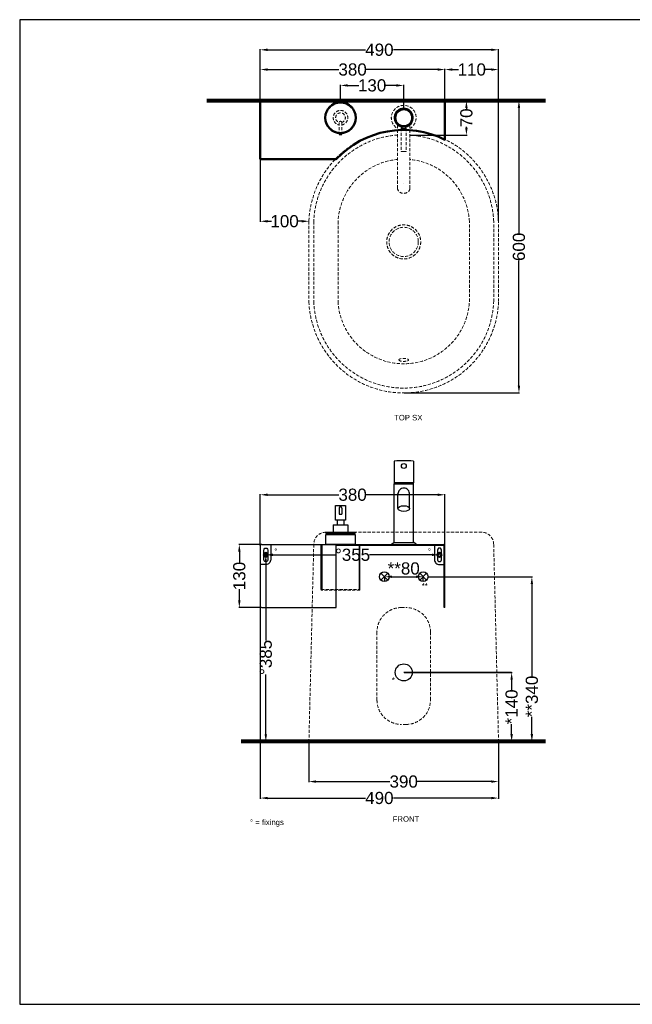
# Model space of a CAD drawing. Header units: millimetres. Extents: x 18233 to 30229, y -672 to 1848.
# Tile 11 of 12: x 27709 to 28969, y -175 to 1848. Entities that reach past the tile are written whole.
import ezdxf

# ---------------------------------------------------------------- set-up
doc = ezdxf.new("R2010")
doc.units = ezdxf.units.MM
doc.header["$MEASUREMENT"] = 0
doc.linetypes.add('DASHED2', pattern=[9.525, 6.35, -3.175])
for name, color, linetype in [('Attacchi_Scarico', 2, 'Continuous'), ('Kit sifone', 5, 'Continuous'), ('Quote', 4, 'Continuous')]:
    doc.layers.add(name, color=color, linetype=linetype)
for name, color, linetype, lineweight in [('Layer1', 5, 'DASHED2', 0), ('Sezione', 1, 'Continuous', 50), ('sezione linea', 6, 'Continuous', 80), ('tratteggiate', 5, 'DASHED2', 0), ('Vista', 8, 'Continuous', 15)]:
    doc.layers.add(name, color=color, linetype=linetype, lineweight=lineweight)
doc.layers.add('Make2D$Visible$Curves', color=7, linetype='Continuous', true_color=0x000000)
doc.styles.get("Standard").update_dxf_attribs({"font": 'arial.ttf'})
doc.dimstyles.new('ISO-25', dxfattribs={"dimtxt": 25, "dimasz": 15, "dimexe": 1.25, "dimexo": 0.625, "dimtad": 0, "dimdec": 1, "dimrnd": 5, "dimtxsty": 'Standard', "dimcen": 2.5, "dimadec": 0, "dimazin": 0, "dimtfac": 1, "dimtdec": 1, "dimtmove": 0, "dimatfit": 3, "dimfxl": 1, "dimarcsym": 0})

# ---------------------------------------------------------------- blocks, each defined once
blk = doc.blocks.new('*D231')
at = {"layer": 'Defpoints', "color": 0, "transparency": 16777216}
for p in [(28511.3, 1681.4), (28627.6, 1681.4), (28511.3, 1611)]:
    blk.add_point(p, dxfattribs=at)
at = {"layer": 'Quote', "color": 0, "lineweight": -2, "transparency": 16777216}
for p, q in [((28511.9, 1681.4), (28628.8, 1681.4)), ((28627.6, 1666.4), (28627.6, 1664.6)), ((28627.6, 1626), (28627.6, 1627.8)), ((28511.9, 1611), (28628.8, 1611))]:
    blk.add_line(p, q, dxfattribs=at)
at = {"layer": 'Quote', "color": 0, "transparency": 16777216}
for points in [[(28625.1, 1666.4), (28630.1, 1666.4), (28627.6, 1681.4)], [(28625.1, 1626), (28630.1, 1626), (28627.6, 1611)]]:
    blk.add_solid(points, dxfattribs=at)
at = {"layer": 'Quote', "color": 0, "transparency": 16777216, "insert": (28627.6, 1646.2), "char_height": 25, "attachment_point": 5, "rotation": 90}
blk.add_mtext('70', dxfattribs=at)
blk = doc.blocks.new('*D232')
at = {"layer": 'Defpoints', "color": 0, "transparency": 16777216}
for p in [(28498.6, 1712.9), (28368.6, 1676.5), (28498.6, 1664)]:
    blk.add_point(p, dxfattribs=at)
at = {"layer": 'Quote', "color": 0, "lineweight": -2, "transparency": 16777216}
for p, q in [((28368.6, 1677.1), (28368.6, 1714.1)), ((28383.6, 1712.9), (28406.6, 1712.9)), ((28483.6, 1712.9), (28460.7, 1712.9)), ((28498.6, 1664.6), (28498.6, 1714.1))]:
    blk.add_line(p, q, dxfattribs=at)
at = {"layer": 'Quote', "color": 0, "transparency": 16777216}
for points in [[(28383.6, 1715.4), (28383.6, 1710.4), (28368.6, 1712.9)], [(28483.6, 1715.4), (28483.6, 1710.4), (28498.6, 1712.9)]]:
    blk.add_solid(points, dxfattribs=at)
at = {"layer": 'Quote', "color": 0, "transparency": 16777216, "insert": (28433.6, 1712.9), "char_height": 25, "attachment_point": 5}
blk.add_mtext('130', dxfattribs=at)
blk = doc.blocks.new('*D249')
at = {"layer": 'Defpoints', "color": 0, "transparency": 16777216}
for p in [(28614.1, 1681.4), (28735.6, 1681.4), (28498.6, 1081.1)]:
    blk.add_point(p, dxfattribs=at)
at = {"layer": 'Quote', "color": 0, "lineweight": -2, "transparency": 16777216}
for p, q in [((28614.8, 1681.4), (28736.8, 1681.4)), ((28735.6, 1666.4), (28735.6, 1409.5)), ((28735.6, 1096.1), (28735.6, 1353)), ((28499.3, 1081.1), (28736.8, 1081.1))]:
    blk.add_line(p, q, dxfattribs=at)
at = {"layer": 'Quote', "color": 0, "transparency": 16777216}
for points in [[(28733.1, 1666.4), (28738.1, 1666.4), (28735.6, 1681.4)], [(28733.1, 1096.1), (28738.1, 1096.1), (28735.6, 1081.1)]]:
    blk.add_solid(points, dxfattribs=at)
at = {"layer": 'Quote', "color": 0, "transparency": 16777216, "insert": (28735.6, 1381.2), "char_height": 25, "attachment_point": 5, "rotation": 90}
blk.add_mtext('600', dxfattribs=at)
blk = doc.blocks.new('*D250')
at = {"layer": 'Defpoints', "color": 0, "transparency": 16777216}
for p in [(28693.6, 1786.1), (28203.5, 1621.4), (28693.6, 1434.2)]:
    blk.add_point(p, dxfattribs=at)
at = {"layer": 'Quote', "color": 0, "lineweight": -2, "transparency": 16777216}
for p, q in [((28203.5, 1622), (28203.5, 1787.3)), ((28218.5, 1786.1), (28419.9, 1786.1)), ((28678.6, 1786.1), (28477.3, 1786.1)), ((28693.6, 1434.8), (28693.6, 1787.3))]:
    blk.add_line(p, q, dxfattribs=at)
at = {"layer": 'Quote', "color": 0, "transparency": 16777216}
for points in [[(28218.5, 1788.6), (28218.5, 1783.6), (28203.5, 1786.1)], [(28678.6, 1788.6), (28678.6, 1783.6), (28693.6, 1786.1)]]:
    blk.add_solid(points, dxfattribs=at)
at = {"layer": 'Quote', "color": 0, "transparency": 16777216, "insert": (28448.6, 1786.1), "char_height": 25, "attachment_point": 5}
blk.add_mtext('490', dxfattribs=at)
blk = doc.blocks.new('*D140')
at = {"layer": 'Defpoints', "color": 0, "transparency": 16777216}
for p in [(28303.5, 365), (28693.6, 365.2), (28693.6, 282.6)]:
    blk.add_point(p, dxfattribs=at)
at = {"layer": 'Quote', "color": 0, "lineweight": -2, "transparency": 16777216}
for p, q in [((28303.5, 364.4), (28303.5, 281.3)), ((28693.6, 364.6), (28693.6, 281.3)), ((28318.5, 282.6), (28470.4, 282.6)), ((28678.6, 282.6), (28526.8, 282.6))]:
    blk.add_line(p, q, dxfattribs=at)
at = {"layer": 'Quote', "color": 0, "transparency": 16777216}
for points in [[(28318.5, 285.1), (28318.5, 280.1), (28303.5, 282.6)], [(28678.6, 285.1), (28678.6, 280.1), (28693.6, 282.6)]]:
    blk.add_solid(points, dxfattribs=at)
at = {"layer": 'Quote', "color": 0, "transparency": 16777216, "insert": (28498.6, 282.6), "char_height": 25, "attachment_point": 5}
blk.add_mtext('390', dxfattribs=at)
blk = doc.blocks.new('*D244')
at = {"layer": 'Defpoints', "color": 0, "transparency": 16777216}
for p in [(28203.5, 1561.4), (28203.5, 1433.8), (28303.6, 1433.8)]:
    blk.add_point(p, dxfattribs=at)
at = {"layer": 'Quote', "color": 0, "lineweight": -2, "transparency": 16777216}
for p, q in [((28203.5, 1560.8), (28203.5, 1432.5)), ((28218.5, 1433.8), (28226.6, 1433.8)), ((28288.6, 1433.8), (28280.6, 1433.8)), ((28303.6, 1434.4), (28303.6, 1435))]:
    blk.add_line(p, q, dxfattribs=at)
at = {"layer": 'Quote', "color": 0, "transparency": 16777216}
for points in [[(28218.5, 1436.3), (28218.5, 1431.3), (28203.5, 1433.8)], [(28288.6, 1436.3), (28288.6, 1431.3), (28303.6, 1433.8)]]:
    blk.add_solid(points, dxfattribs=at)
at = {"layer": 'Quote', "color": 0, "transparency": 16777216, "insert": (28253.6, 1433.8), "char_height": 25, "attachment_point": 5}
blk.add_mtext('100', dxfattribs=at)
blk = doc.blocks.new('*D245')
at = {"layer": 'Defpoints', "color": 0, "transparency": 16777216}
for p in [(28160.6, 770), (28206.5, 770), (28206.5, 640)]:
    blk.add_point(p, dxfattribs=at)
at = {"layer": 'Quote', "color": 0, "lineweight": -2, "transparency": 16777216}
for p, q in [((28205.9, 770), (28159.3, 770)), ((28160.6, 755), (28160.6, 732)), ((28160.6, 655), (28160.6, 678)), ((28205.9, 640), (28159.3, 640))]:
    blk.add_line(p, q, dxfattribs=at)
at = {"layer": 'Quote', "color": 0, "transparency": 16777216}
for points in [[(28158.1, 755), (28163.1, 755), (28160.6, 770)], [(28158.1, 655), (28163.1, 655), (28160.6, 640)]]:
    blk.add_solid(points, dxfattribs=at)
at = {"layer": 'Quote', "color": 0, "transparency": 16777216, "insert": (28160.6, 705), "char_height": 25, "attachment_point": 5, "rotation": 90}
blk.add_mtext('130', dxfattribs=at)
blk = doc.blocks.new('*D238')
at = {"layer": 'Defpoints', "color": 0, "transparency": 16777216}
for p in [(28583.5, 1745.5), (28203.5, 1681.4), (28583.5, 1681.4)]:
    blk.add_point(p, dxfattribs=at)
at = {"layer": 'Quote', "color": 0, "lineweight": -2, "transparency": 16777216}
for p, q in [((28203.5, 1682), (28203.5, 1746.8)), ((28218.5, 1745.5), (28365.3, 1745.5)), ((28568.5, 1745.5), (28421.7, 1745.5)), ((28583.5, 1682), (28583.5, 1746.8))]:
    blk.add_line(p, q, dxfattribs=at)
at = {"layer": 'Quote', "color": 0, "transparency": 16777216}
for points in [[(28218.5, 1748), (28218.5, 1743), (28203.5, 1745.5)], [(28568.5, 1748), (28568.5, 1743), (28583.5, 1745.5)]]:
    blk.add_solid(points, dxfattribs=at)
at = {"layer": 'Quote', "color": 0, "transparency": 16777216, "insert": (28393.5, 1745.5), "char_height": 25, "attachment_point": 5}
blk.add_mtext('380', dxfattribs=at)
blk = doc.blocks.new('*D240')
at = {"layer": 'Defpoints', "color": 0, "transparency": 16777216}
for p in [(28583.5, 871.9), (28203.5, 767), (28583.5, 767)]:
    blk.add_point(p, dxfattribs=at)
at = {"layer": 'Quote', "color": 0, "lineweight": -2, "transparency": 16777216}
for p, q in [((28203.5, 767.6), (28203.5, 873.1)), ((28218.5, 871.9), (28365.3, 871.9)), ((28568.5, 871.9), (28421.7, 871.9)), ((28583.5, 767.6), (28583.5, 873.1))]:
    blk.add_line(p, q, dxfattribs=at)
at = {"layer": 'Quote', "color": 0, "transparency": 16777216}
for points in [[(28218.5, 874.4), (28218.5, 869.4), (28203.5, 871.9)], [(28568.5, 874.4), (28568.5, 869.4), (28583.5, 871.9)]]:
    blk.add_solid(points, dxfattribs=at)
at = {"layer": 'Quote', "color": 0, "transparency": 16777216, "insert": (28393.5, 871.9), "char_height": 25, "attachment_point": 5}
blk.add_mtext('380', dxfattribs=at)
blk = doc.blocks.new('*D129')
at = {"layer": 'Defpoints', "color": 0, "transparency": 16777216}
for p in [(28583.5, 1745.5), (28693.6, 1745.5), (28693.6, 1745.5)]:
    blk.add_point(p, dxfattribs=at)
at = {"layer": 'Quote', "color": 0, "lineweight": -2, "transparency": 16777216}
for p, q in [((28583.5, 1746.1), (28583.5, 1746.8)), ((28598.5, 1745.5), (28611.6, 1745.5)), ((28678.6, 1745.5), (28665.6, 1745.5)), ((28693.6, 1746.1), (28693.6, 1746.8))]:
    blk.add_line(p, q, dxfattribs=at)
at = {"layer": 'Quote', "color": 0, "transparency": 16777216}
for points in [[(28598.5, 1748), (28598.5, 1743), (28583.5, 1745.5)], [(28678.6, 1748), (28678.6, 1743), (28693.6, 1745.5)]]:
    blk.add_solid(points, dxfattribs=at)
at = {"layer": 'Quote', "color": 0, "transparency": 16777216, "insert": (28638.6, 1745.5), "char_height": 25, "attachment_point": 5}
blk.add_mtext('110', dxfattribs=at)
blk = doc.blocks.new('*D136')
at = {"layer": 'Attacchi_Scarico', "color": 0, "lineweight": -2, "transparency": 16777216}
for p, q in [((28218.4, 748.5), (28213.8, 748.5)), ((28215, 733.5), (28215, 572.7)), ((28215, 380), (28215, 502.8)), ((28218.4, 365), (28213.8, 365))]:
    blk.add_line(p, q, dxfattribs=at)
at = {"layer": 'Attacchi_Scarico', "color": 0, "transparency": 16777216}
for points in [[(28212.5, 733.5), (28217.5, 733.5), (28215, 748.5)], [(28212.5, 380), (28217.5, 380), (28215, 365)]]:
    blk.add_solid(points, dxfattribs=at)
at = {"layer": 'Defpoints', "color": 0, "transparency": 16777216}
for p in [(28219, 748.5), (28215, 365), (28219.1, 365)]:
    blk.add_point(p, dxfattribs=at)
at = {"layer": 'Attacchi_Scarico', "color": 0, "transparency": 16777216, "insert": (28215, 537.8), "char_height": 25, "attachment_point": 5, "rotation": 90}
blk.add_mtext('°385', dxfattribs=at)
blk = doc.blocks.new('*D242')
at = {"layer": 'Attacchi_Scarico', "color": 0, "lineweight": -2, "transparency": 16777216}
for p, q in [((28230, 748.5), (28358.6, 748.5)), ((28557, 748.5), (28428.5, 748.5)), ((28572, 749.1), (28572, 749.7)), ((28215, 747.9), (28215, 747.2))]:
    blk.add_line(p, q, dxfattribs=at)
at = {"layer": 'Attacchi_Scarico', "color": 0, "transparency": 16777216}
for points in [[(28230, 751), (28230, 746), (28215, 748.5)], [(28557, 751), (28557, 746), (28572, 748.5)]]:
    blk.add_solid(points, dxfattribs=at)
at = {"layer": 'Defpoints', "color": 0, "transparency": 16777216}
for p in [(28215, 748.5), (28572, 748.5), (28572, 748.5)]:
    blk.add_point(p, dxfattribs=at)
at = {"layer": 'Attacchi_Scarico', "color": 0, "transparency": 16777216, "insert": (28393.5, 748.5), "char_height": 25, "attachment_point": 5}
blk.add_mtext('°355', dxfattribs=at)
blk = doc.blocks.new('*D138')
at = {"layer": 'Defpoints', "color": 0, "transparency": 16777216}
for p in [(28203.5, 643), (28693.6, 365.2), (28203.5, 248.8)]:
    blk.add_point(p, dxfattribs=at)
at = {"layer": 'Quote', "color": 0, "lineweight": -2, "transparency": 16777216}
for p, q in [((28203.5, 642.4), (28203.5, 247.5)), ((28693.6, 364.6), (28693.6, 247.5)), ((28218.5, 248.8), (28419.9, 248.8)), ((28678.6, 248.8), (28477.3, 248.8))]:
    blk.add_line(p, q, dxfattribs=at)
at = {"layer": 'Quote', "color": 0, "transparency": 16777216}
for points in [[(28218.5, 251.3), (28218.5, 246.3), (28203.5, 248.8)], [(28678.6, 251.3), (28678.6, 246.3), (28693.6, 248.8)]]:
    blk.add_solid(points, dxfattribs=at)
at = {"layer": 'Quote', "color": 0, "transparency": 16777216, "insert": (28448.6, 248.8), "char_height": 25, "attachment_point": 5}
blk.add_mtext('490', dxfattribs=at)
blk = doc.blocks.new('*D791')
at = {"layer": 'Attacchi_Scarico', "color": 0, "lineweight": -2, "transparency": 16777216}
for p, q in [((28499.3, 507), (28721.9, 507)), ((28720.6, 492), (28720.6, 471.2)), ((28720.6, 380.1), (28720.6, 400.9)), ((28499.3, 365.1), (28721.9, 365.1))]:
    blk.add_line(p, q, dxfattribs=at)
at = {"layer": 'Attacchi_Scarico', "color": 0, "transparency": 16777216}
for points in [[(28718.1, 492), (28723.1, 492), (28720.6, 507)], [(28718.1, 380.1), (28723.1, 380.1), (28720.6, 365.1)]]:
    blk.add_solid(points, dxfattribs=at)
at = {"layer": 'Defpoints', "color": 0, "transparency": 16777216}
for p in [(28498.6, 507), (28720.6, 507), (28498.6, 365.1)]:
    blk.add_point(p, dxfattribs=at)
at = {"layer": 'Attacchi_Scarico', "color": 0, "transparency": 16777216, "insert": (28720.6, 436.1), "char_height": 25, "attachment_point": 5, "rotation": 90}
blk.add_mtext('*140', dxfattribs=at)
blk = doc.blocks.new('*D790')
at = {"layer": 'Attacchi_Scarico', "color": 0, "lineweight": -2, "transparency": 16777216}
for p, q in [((28549.3, 703.5), (28763.4, 703.5)), ((28762.2, 688.5), (28762.2, 499.4)), ((28762.2, 380.1), (28762.2, 415.5)), ((28499.3, 365.1), (28763.4, 365.1))]:
    blk.add_line(p, q, dxfattribs=at)
at = {"layer": 'Attacchi_Scarico', "color": 0, "transparency": 16777216}
for points in [[(28759.7, 688.5), (28764.7, 688.5), (28762.2, 703.5)], [(28759.7, 380.1), (28764.7, 380.1), (28762.2, 365.1)]]:
    blk.add_solid(points, dxfattribs=at)
at = {"layer": 'Defpoints', "color": 0, "transparency": 16777216}
for p in [(28548.6, 703.5), (28762.2, 703.5), (28498.6, 365.1)]:
    blk.add_point(p, dxfattribs=at)
at = {"layer": 'Attacchi_Scarico', "color": 0, "transparency": 16777216, "insert": (28762.2, 457.5), "char_height": 25, "attachment_point": 5, "rotation": 90}
blk.add_mtext('**340', dxfattribs=at)
blk = doc.blocks.new('*D789')
at = {"layer": 'Attacchi_Scarico', "color": 0, "lineweight": -2, "transparency": 16777216}
for p, q in [((28459.6, 694.1), (28459.6, 704.7)), ((28474.6, 703.5), (28523.6, 703.5)), ((28538.6, 694.1), (28538.6, 704.7))]:
    blk.add_line(p, q, dxfattribs=at)
at = {"layer": 'Attacchi_Scarico', "color": 0, "transparency": 16777216}
for points in [[(28474.6, 706), (28474.6, 701), (28459.6, 703.5)], [(28523.6, 706), (28523.6, 701), (28538.6, 703.5)]]:
    blk.add_solid(points, dxfattribs=at)
at = {"layer": 'Defpoints', "color": 0, "transparency": 16777216}
for p in [(28459.6, 693.5), (28538.6, 703.5), (28538.6, 693.5)]:
    blk.add_point(p, dxfattribs=at)
at = {"layer": 'Attacchi_Scarico', "color": 0, "transparency": 16777216, "insert": (28498.6, 720.4), "char_height": 25, "attachment_point": 5}
blk.add_mtext('**80', dxfattribs=at)

msp = doc.modelspace()

# ---------------------------------------------------------------- linework, layer by layer
at = {"layer": 'Attacchi_Scarico'}
for p, q in [((28465.72, 696.41), (28451.58, 710.56)), ((28451.58, 696.41), (28465.72, 710.56)), ((28545.72, 696.41), (28531.58, 710.56)), ((28531.58, 696.41), (28545.72, 710.56))]:
    msp.add_line(p, q, dxfattribs=at)
msp.add_lwpolyline([(28720.63, 507.01), (28498.65, 507.01)], dxfattribs=at)
for centre, radius in [((28458.65, 703.49), 10), ((28538.65, 703.49), 10), ((28498.65, 507.01), 17.5)]:
    msp.add_circle(centre, radius, dxfattribs=at)
at = {"layer": 'Kit sifone', "lineweight": -3}
for p, q in [((28493.85, 1625.37), (28503.45, 1625.37)), ((28494.65, 1627.38), (28494.65, 1625.57)), ((28502.65, 1627.38), (28502.65, 1625.57)), ((28518.65, 1632.95), (28518.85, 1632.95)), ((28366.15, 1612.39), (28371.15, 1612.39))]:
    msp.add_line(p, q, dxfattribs=at)
for centre, radius, start, end in [((28498.65, 1646.5), 19.53, 281.81989, 258.18009), ((28493.85, 1625.17), 0.2, 90, 180), ((28494.45, 1625.57), 0.2, 270, 360), ((28498.65, 1607.79), 20, 78.31703, 101.68295), ((28502.85, 1625.57), 0.2, 180, 270), ((28503.45, 1625.17), 0.2, 360, 90)]:
    msp.add_arc(centre, radius, start, end, dxfattribs=at)
msp.add_ellipse((28498.65, 1501.49), major_axis=(-12.6, 0), ratio=0.8242204, start_param=4.712389, end_param=4.7127115, dxfattribs=at)
at = {"layer": 'Layer1'}
for p, q in [((28366.15, 1636.82), (28366.15, 1612.39)), ((28371.15, 1636.82), (28371.15, 1612.39)), ((28486.04, 1631.58), (28486.05, 1501.49)), ((28493.65, 1625.17), (28493.65, 1577.63)), ((28503.65, 1625.17), (28503.65, 1577.63)), ((28511.25, 1631.58), (28511.25, 1501.23)), ((28303.65, 1433.76), (28303.65, 1268.76)), ((28313.65, 1433.76), (28313.65, 1268.76)), ((28363.65, 1433.76), (28363.65, 1268.76)), ((28633.65, 1268.76), (28633.65, 1433.76)), ((28683.65, 1268.76), (28683.65, 1433.76)), ((28693.65, 1268.76), (28693.65, 1433.76)), ((28338.65, 795.01), (28658.65, 795.01)), ((28313.65, 770.01), (28303.65, 365.18)), ((28683.65, 770.01), (28693.65, 365.18))]:
    msp.add_line(p, q, dxfattribs=at)
msp.add_lwpolyline([(28493.65, 640.1), (28503.65, 640.1, -0.4142136), (28553.65, 590.1), (28553.65, 450.1, -0.4142136), (28503.65, 400.1), (28493.65, 400.1, -0.4142136), (28443.65, 450.1), (28443.65, 590.1, -0.4142136)], format="xyb", close=True, dxfattribs=at)
for radius in [35, 30]:
    msp.add_circle((28498.65, 1391.41), radius, dxfattribs=at)
for centre, radius, start, end in [((28368.65, 1646.5), 30, 274.77999, 265.22001), ((28368.65, 1646.5), 15, 279.59407, 260.40593), ((28498.65, 1646.5), 25.5, 299.621, 240.38061), ((28368.65, 1646.5), 10, 284.47751, 255.52249), ((28368.65, 1636.82), 2.5, 0, 180), ((28498.65, 1426.26), 195.15, 2.32153, 177.67847), ((28498.65, 1426.26), 185.15, 93.90299, 177.67847), ((28498.65, 1426.26), 185.15, 2.32153, 86.09675), ((28498.65, 1426.26), 135.21, 95.34773, 176.82017), ((28493.85, 1577.63), 0.2, 180, 268.62339), ((28498.65, 1777.37), 200, 268.62339, 270), ((28498.65, 1777.37), 200, 270, 271.37661), ((28503.45, 1577.63), 0.2, 271.37661, 360), ((28498.65, 1426.26), 135.21, 3.17983, 84.65132), ((28498.65, 1276.26), 195.15, 182.32153, 357.67847), ((28498.65, 1276.26), 185.15, 182.32153, 357.67847), ((28498.65, 1276.26), 135.21, 183.17983, 356.82017), ((28338.65, 770.01), 25, 90, 180), ((28658.65, 770.01), 25, 0, 90)]:
    msp.add_arc(centre, radius, start, end, dxfattribs=at)
msp.add_ellipse((28498.65, 1501.49), major_axis=(-12.6, 0), ratio=0.8242204, start_param=0, end_param=3.1669893, dxfattribs=at)
at = {"layer": 'Layer1', "extrusion": (0, 0, -1)}
msp.add_ellipse((28498.65, 1149.03), major_axis=(-10, 0), ratio=0.3068373, dxfattribs=at)
at = {"layer": 'Make2D$Visible$Curves', "color": 8, "lineweight": -3, "true_color": 0x808080}
for p, q in [((28478.87, 940.61), (28478.87, 896.59)), ((28518.87, 940.61), (28518.87, 896.59)), ((28518.87, 896.59), (28478.87, 896.59)), ((28478.87, 894.24), (28479.12, 894.49)), ((28518.87, 894.24), (28478.87, 894.24)), ((28478.87, 773.99), (28478.87, 894.24)), ((28479.12, 894.49), (28518.62, 894.49)), ((28518.87, 894.24), (28518.62, 894.49)), ((28518.87, 773.99), (28518.87, 894.24)), ((28510.83, 858.48), (28510.84, 873.34)), ((28358.59, 819.99), (28358.59, 849.99)), ((28358.59, 849.99), (28378.59, 849.99)), ((28378.59, 849.99), (28378.59, 819.99)), ((28486.82, 843.49), (28486.83, 858.49)), ((28510.82, 843.48), (28510.83, 858.48)), ((28366.09, 844.49), (28366.09, 831.99)), ((28366.09, 831.99), (28371.09, 831.99)), ((28371.09, 844.49), (28371.09, 831.99)), ((28353.59, 809.99), (28383.59, 809.99)), ((28353.59, 809.99), (28353.59, 794.99)), ((28378.59, 819.99), (28358.59, 819.99)), ((28361.59, 819.99), (28361.59, 809.99)), ((28375.63, 819.99), (28375.63, 809.99)), ((28383.59, 809.99), (28383.59, 794.99)), ((28338.59, 794.99), (28398.59, 794.99)), ((28338.59, 792.99), (28398.59, 792.99)), ((28338.59, 789.99), (28398.59, 789.99)), ((28206.54, 769.99), (28580.54, 769.99)), ((28473.46, 770.45), (28478.62, 773.99)), ((28478.62, 773.99), (28505.4, 773.99)), ((28505.4, 773.99), (28519.12, 773.99)), ((28524.29, 770.45), (28519.12, 773.99)), ((28524.37, 770.19), (28524.37, 770.28)), ((28203.54, 766.99), (28203.54, 642.99)), ((28360.01, 768.49), (28580.54, 768.49)), ((28360.01, 639.99), (28360.01, 768.49)), ((28582.04, 639.99), (28582.04, 766.99)), ((28583.54, 639.99), (28583.54, 766.99)), ((28215.03, 728.49), (28205.04, 728.49)), ((28215.03, 728.49), (28205.04, 728.49)), ((28572.04, 728.49), (28582.04, 728.49)), ((28206.54, 639.99), (28360.01, 639.99)), ((28583.54, 639.99), (28582.04, 639.99))]:
    msp.add_line(p, q, dxfattribs=at)
for points in [[(28338.59, 794.99), (28398.59, 794.99), (28398.59, 792.99), (28338.59, 792.99)], [(28338.59, 789.99), (28398.6, 789.99), (28398.65, 769.99), (28338.65, 769.99)], [(28340.59, 792.99), (28396.59, 792.99), (28396.59, 789.99), (28340.59, 789.99)]]:
    msp.add_lwpolyline(points, close=True, dxfattribs=at)
for points in [[(28211.04, 758.48, -1.0009259), (28219.04, 758.49), (28219.04, 738.49, -1.0009259), (28211.04, 738.5), (28211.04, 758.48)], [(28225.04, 768.49), (28225.04, 738.49, -0.414385), (28215.03, 728.49)], [(28225.04, 768.49), (28225.04, 738.49, -0.414385), (28215.03, 728.49)], [(28562.04, 768.49), (28562.04, 738.49, 0.414385), (28572.04, 728.49)], [(28576.04, 758.48, 1.0009259), (28568.04, 758.49), (28568.04, 738.49, 1.0009259), (28576.04, 738.5), (28576.04, 758.48)]]:
    msp.add_lwpolyline(points, format="xyb", dxfattribs=at)
for points in [[(28328.68, 677.51), (28328.68, 768.49), (28330.18, 768.49), (28330.18, 677.51), (28328.68, 677.51)], [(28408.62, 677.51), (28408.62, 768.49), (28407.12, 768.49), (28407.12, 677.51), (28408.62, 677.51)]]:
    msp.add_lwpolyline(points, dxfattribs=at)
msp.add_circle((28498.87, 931.09), 5, dxfattribs=at)
for centre, radius, start, end in [((28479.37, 940.61), 0.5, 92.79603, 180), ((28498.87, 541.34), 400.25, 90, 92.79603), ((28498.87, 541.34), 400.25, 87.20398, 90), ((28518.37, 940.61), 0.5, 0, 87.20398), ((28479.18, 894.69), 0.2, 155.74252, 270), ((28498.87, 885.81), 21.8, 150.38136, 155.74252), ((28498.87, 885.81), 21.8, 24.25748, 29.61864), ((28518.57, 894.69), 0.2, 270, 24.25748), ((28498.84, 873.49), 12, 89.86997, 180.00001), ((28498.87, 873.48), 12, 355.80601, 90.0029), ((28368.59, 844.49), 2.5, 0, 180), ((28206.54, 766.99), 3, 90, 180), ((28524.17, 770.19), 0.2, 270, 0), ((28524.17, 770.28), 0.2, 0, 55.56101), ((28580.54, 766.99), 3, 0, 90), ((28580.54, 766.99), 1.5, 0, 90), ((28206.54, 642.99), 3, 180, 270)]:
    msp.add_arc(centre, radius, start, end, dxfattribs=at)
at = {"layer": 'Make2D$Visible$Curves', "color": 8, "lineweight": -3, "true_color": 0x808080, "extrusion": (0, 0, -1)}
msp.add_ellipse((28486.84, 843.49), major_axis=(0, -30), ratio=0.0004512, start_param=2.0943951, end_param=3.1415927, dxfattribs=at)
at = {"layer": 'Make2D$Visible$Curves', "color": 8, "lineweight": -3, "true_color": 0x808080}
msp.add_ellipse((28498.82, 843.49), major_axis=(12, 0), ratio=0.5, dxfattribs=at)
at = {"layer": 'Quote'}
msp.add_lwpolyline([(27708.81, -174.94), (30228.81, -174.94), (30228.81, 1847.96), (27708.81, 1847.96)], close=True, dxfattribs=at)
at = {"layer": 'Sezione'}
for points in [[(28203.54, 1681.41), (28583.54, 1681.41), (28583.54, 1601.41, 0.331305), (28360.02, 1561.41), (28203.54, 1561.41)], [(28203.54, 1561.41), (28203.54, 1681.41), (28583.54, 1681.41), (28583.54, 1601.41, 0.331305), (28360.02, 1561.41), (28203.54, 1561.41, 0.1896389), (28203.54, 1561.41, 4.2444312)]]:
    msp.add_lwpolyline(points, format="xyb", dxfattribs=at)
for centre, radius in [((28368.65, 1646.5), 31.5), ((28498.65, 1646.5), 17.5), ((28215.04, 748.49), 4), ((28572.04, 748.49), 4)]:
    msp.add_circle(centre, radius, dxfattribs=at)
at = {"layer": 'sezione linea'}
for p, q in [((28790.13, 1681.37), (28093.88, 1681.42)), ((28790.13, 364.95), (28164.55, 365.03))]:
    msp.add_line(p, q, dxfattribs=at)
at = {"layer": 'tratteggiate'}
msp.add_lwpolyline([(28328.68, 677.51), (28408.62, 677.51), (28408.62, 676.01), (28328.68, 676.01)], close=True, dxfattribs=at)
at = {"layer": 'Vista', "color": 8, "lineweight": -3, "true_color": 0x808080}
msp.add_line((28303.65, 365.18), (28693.65, 365.18), dxfattribs=at)

# ---------------------------------------------------------------- texts
at = {"layer": 'Attacchi_Scarico'}
for s, height, p in [('TOP SX', 11.377, (28478.84, 1024.68)), ('° ', 11.377, (28232.49, 750.36)), ('° ', 11.377, (28548.29, 750.36)), ('**', 11.377, (28535.8, 679.1)), ('*', 11.38, (28474.18, 485.63)), ('° = fixings ', 11.3769, (28182.64, 193.41)), ('FRONT', 11.377, (28476, 200.1))]:
    msp.add_text(s, height=height, dxfattribs=at).set_placement(p)

# ---------------------------------------------------------------- dimensions: what is measured, and where the dimension line sits
for base, p1, p2, text, picture, middle in [((28215.03, 364.96), (28219.04, 748.49), (28219.07, 364.96), '°<>', '*D136', (28215.03, 537.77)), ((28762.15, 703.49), (28498.65, 365.1), (28548.65, 703.49), '**<>', '*D790', (28762.15, 457.45))]:
    dim = msp.add_linear_dim(base=base, p1=p1, p2=p2, angle=90, text=text, dimstyle='ISO-25', override={"dimtmove": 2}, dxfattribs=at)
    dim.commit()
    dim.dimension.update_dxf_attribs({"geometry": picture, "text_midpoint": middle, "dimtype": 160})
dim = msp.add_linear_dim(base=(28572.04, 748.49), p1=(28215.03, 748.49), p2=(28572.04, 748.49), text='°<>', dimstyle='ISO-25', override={"dimtmove": 2}, dxfattribs=at)
dim.commit()
dim.dimension.update_dxf_attribs({"geometry": '*D242', "text_midpoint": (28393.53, 748.49)})
dim = msp.add_linear_dim(base=(28538.65, 703.49), p1=(28459.65, 693.49), p2=(28538.65, 693.49), text='**<>', dimstyle='ISO-25', override={"dimtmove": 2}, dxfattribs=at)
dim.commit()
dim.dimension.update_dxf_attribs({"geometry": '*D789', "text_midpoint": (28498.65, 720.41), "dimtype": 160})
dim = msp.add_linear_dim(base=(28720.63, 507.01), p1=(28498.65, 365.1), p2=(28498.65, 507.01), angle=90, text='*<>', dimstyle='ISO-25', override={"dimtmove": 2}, dxfattribs=at)
dim.commit()
dim.dimension.update_dxf_attribs({"geometry": '*D791', "text_midpoint": (28720.63, 436.05)})
at = {"layer": 'Quote'}
for base, p1, p2, picture, middle in [((28693.64, 1786.1), (28203.54, 1621.41), (28693.64, 1434.16), '*D250', (28448.59, 1786.1)), ((28583.54, 1745.52), (28203.54, 1681.41), (28583.54, 1681.41), '*D238', (28393.54, 1745.52)), ((28693.64, 1745.52), (28583.54, 1745.52), (28693.64, 1745.52), '*D129', (28638.59, 1745.52)), ((28498.65, 1712.89), (28368.65, 1676.5), (28498.65, 1664), '*D232', (28433.65, 1712.89)), ((28203.54, 1433.76), (28303.65, 1433.76), (28203.54, 1561.41), '*D244', (28253.59, 1433.76)), ((28583.54, 871.87), (28203.54, 766.99), (28583.54, 766.99), '*D240', (28393.54, 871.87)), ((28203.54, 248.76), (28693.65, 365.18), (28203.54, 642.99), '*D138', (28448.59, 248.76)), ((28693.65, 282.56), (28303.53, 365.02), (28693.65, 365.18), '*D140', (28498.59, 282.56))]:
    dim = msp.add_linear_dim(base=base, p1=p1, p2=p2, dimstyle='ISO-25', dxfattribs=at)
    dim.commit()
    dim.dimension.update_dxf_attribs({"geometry": picture, "text_midpoint": middle})
for base, p1, p2, picture, middle in [((28735.59, 1681.38), (28498.65, 1081.11), (28614.14, 1681.38), '*D249', (28735.59, 1381.24)), ((28627.6, 1681.41), (28511.25, 1610.98), (28511.25, 1681.41), '*D231', (28627.6, 1646.19)), ((28160.58, 769.99), (28206.54, 639.99), (28206.54, 769.99), '*D245', (28160.58, 704.99))]:
    dim = msp.add_linear_dim(base=base, p1=p1, p2=p2, angle=90, dimstyle='ISO-25', dxfattribs=at)
    dim.commit()
    dim.dimension.update_dxf_attribs({"geometry": picture, "text_midpoint": middle})

doc.saveas('drawing.dxf')
